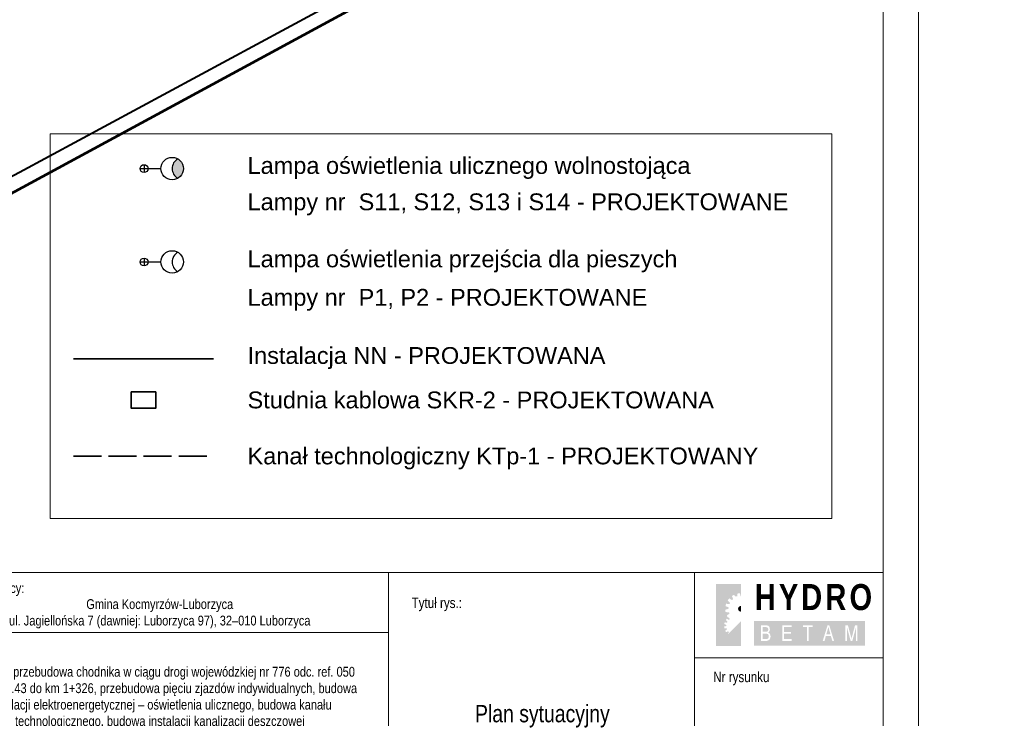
# Model space of a CAD drawing. Header units: metres. Extents: x 7437415 to 7437762, y 5556624 to 5556902.
# Tile 43 of 47: x 7437691 to 7437762, y 5556685 to 5556735. Entities that reach past the tile are written whole.
import ezdxf
from ezdxf.enums import TextEntityAlignment as Align

# ---------------------------------------------------------------- set-up
doc = ezdxf.new("R2010")
doc.units = ezdxf.units.M
doc.header["$MEASUREMENT"] = 0
doc.linetypes.add('314-500', pattern=[2.5, 2, -0.5])
doc.layers.get('0').update_dxf_attribs({"color": 250, "lineweight": 5})
for name, color, linetype, lineweight in [('_PROJ_WYMIARY', 7, 'Continuous', 9), ('_TABELKA', 7, 'Continuous', 9), ('Elektryka_kanalizacja_technologiczna', 1, '314-500', 40), ('Elektryka_oswietlenie_zewnetrzne', 1, 'Continuous', 30), ('Elektryka_studzienki', 1, 'Continuous', 35), ('ELEKTRYKA_TRASY', 1, 'Continuous', 40), ('MPZP', 250, 'Continuous', 5), ('Warstwa 1', 250, 'Continuous', 5)]:
    doc.layers.add(name, color=color, linetype=linetype, lineweight=lineweight)
doc.styles.add('DROGI', font='arial.ttf', dxfattribs={"width": 0.55, "height": 1.25})
doc.styles.add('ROMANS', font='arial.ttf', dxfattribs={"width": 0.8})
doc.linetypes.add('KTOK05_01-500', pattern='A,3.75,[13,dgnlstyle-rozp_2015.shx,S=0.002778,R=0,X=0,Y=0],3.75', length=7.5)

# ---------------------------------------------------------------- blocks, each defined once
blk = doc.blocks.new('logo')
at = {"layer": '_TABELKA'}
h = blk.add_hatch(color=253, dxfattribs=at)
h.dxf.hatch_style = 1
h.paths.add_polyline_path([(7425380.264, 5548831.217), (7425380.268, 5548831.271), (7425380.047, 5548831.366, -0.03968), (7425380.091, 5548831.536), (7425380.324, 5548831.502), (7425380.349, 5548831.55), (7425380.373, 5548831.598), (7425380.204, 5548831.77, -0.03968), (7425380.311, 5548831.91), (7425380.513, 5548831.789), (7425380.554, 5548831.824), (7425380.595, 5548831.859), (7425380.516, 5548832.056), (7425379.371, 5548832.056), (7425379.371, 5548830.286), (7425380.152, 5548830.286), (7425380.072, 5548830.368, -0.03968), (7425380.146, 5548830.466), (7425380.288, 5548830.381), (7425380.316, 5548830.406), (7425380.345, 5548830.43), (7425380.293, 5548830.56), (7425380.23, 5548830.534, -0.03968), (7425380.14, 5548830.686), (7425380.33, 5548830.827), (7425380.313, 5548830.878), (7425380.297, 5548830.929), (7425380.055, 5548830.932, -0.03968), (7425380.031, 5548831.106), (7425380.26, 5548831.164)])
h.paths.add_polyline_path([(7425381.142, 5548832.941), (7425379.371, 5548832.941), (7425379.371, 5548832.056), (7425380.516, 5548832.056), (7425380.505, 5548832.083, -0.03968), (7425380.657, 5548832.172), (7425380.743, 5548832.056), (7425380.9, 5548832.056), (7425380.902, 5548832.257, -0.03968), (7425381.077, 5548832.281), (7425381.133, 5548832.056), (7425381.142, 5548832.056)])
h = blk.add_hatch(color=7, dxfattribs=at)
h.dxf.hatch_style = 1
h.paths.add_polyline_path([(7425381.142, 5548831.369, 0.414214), (7425380.944, 5548831.171, 0.414214), (7425381.142, 5548830.973)])
h = blk.add_hatch(color=7, dxfattribs=at)
h.dxf.hatch_style = 1
h.paths.add_polyline_path([(7425381.142, 5548830.286), (7425379.371, 5548828.516), (7425381.142, 5548828.516)])
h = blk.add_hatch(color=253, dxfattribs=at)
h.dxf.hatch_style = 1
h.paths.add_polyline_path([(7425380.295, 5548829.509), (7425380.27, 5548829.537), (7425380.246, 5548829.566), (7425380.089, 5548829.503, -0.03968), (7425380.027, 5548829.61), (7425380.159, 5548829.708), (7425380.148, 5548829.744), (7425380.136, 5548829.779), (7425379.967, 5548829.781), (7425379.95, 5548829.904), (7425380.11, 5548829.944), (7425380.113, 5548829.981), (7425380.116, 5548830.019), (7425379.961, 5548830.085), (7425379.992, 5548830.204), (7425380.156, 5548830.18), (7425380.173, 5548830.214), (7425380.19, 5548830.247), (7425380.152, 5548830.286), (7425379.371, 5548830.286), (7425379.371, 5548828.516), (7425380.217, 5548829.361, -0.002922), (7425380.21, 5548829.367)])
h = blk.add_hatch(color=7, dxfattribs=at)
h.dxf.hatch_style = 1
h.paths.add_polyline_path([(7425382.07, 5548830.31), (7425382.07, 5548828.531), (7425389.988, 5548828.531), (7425389.988, 5548830.31)])
h.paths.add_polyline_path([(7425383.015, 5548829.988, -0.019554), (7425383.038, 5548829.982, -0.030467), (7425383.063, 5548829.972, -0.03035), (7425383.087, 5548829.96, -0.019275), (7425383.102, 5548829.95, -0.016782), (7425383.116, 5548829.939, -0.023779), (7425383.132, 5548829.925, -0.020038), (7425383.146, 5548829.91, -0.04144), (7425383.166, 5548829.883, -0.028564), (7425383.181, 5548829.853, -0.025176), (7425383.193, 5548829.823, -0.029105), (7425383.202, 5548829.792, -0.018382), (7425383.207, 5548829.762, -0.022474), (7425383.21, 5548829.733, -0.010211), (7425383.21, 5548829.71, -0.015595), (7425383.21, 5548829.691, -0.012927), (7425383.209, 5548829.672, -0.012089), (7425383.206, 5548829.654, -0.020046), (7425383.202, 5548829.632, -0.016988), (7425383.196, 5548829.609, -0.025553), (7425383.187, 5548829.587, -0.019786), (7425383.176, 5548829.564, -0.029539), (7425383.162, 5548829.541, -0.026503), (7425383.146, 5548829.519, -0.037871), (7425383.123, 5548829.496, -0.031529), (7425383.097, 5548829.477, -0.001638), (7425383.095, 5548829.476, -0.025461), (7425383.118, 5548829.465, -0.060861), (7425383.166, 5548829.432, -0.063665), (7425383.205, 5548829.387, -0.038079), (7425383.227, 5548829.348, -0.036496), (7425383.243, 5548829.305, -0.024254), (7425383.253, 5548829.264, -0.029297), (7425383.258, 5548829.224, -0.034112), (7425383.259, 5548829.179, -0.02707), (7425383.253, 5548829.13, -0.035437), (7425383.242, 5548829.084, -0.03224), (7425383.224, 5548829.039, -0.052864), (7425383.194, 5548828.99, -0.061486), (7425383.154, 5548828.949, -0.048655), (7425383.106, 5548828.918, -0.055526), (7425383.055, 5548828.898, -0.010011), (7425383.036, 5548828.894, -0.007067), (7425383.012, 5548828.889, -0.02658), (7425382.986, 5548828.885, -0.016582), (7425382.957, 5548828.884), (7425382.582, 5548828.884), (7425382.582, 5548829.999), (7425382.919, 5548829.999, -0.012475), (7425382.952, 5548829.997, -0.001918), (7425382.983, 5548829.993, -0.024719)], flags=16)
h.paths.add_polyline_path([(7425383.044, 5548829.831, -0.023779), (7425383.052, 5548829.824, -0.03242), (7425383.065, 5548829.81, -0.037956), (7425383.078, 5548829.786, -0.037858), (7425383.089, 5548829.757, -0.033146), (7425383.095, 5548829.718, -0.017082), (7425383.096, 5548829.687, -0.020854), (7425383.095, 5548829.667, -0.017536), (7425383.092, 5548829.648, -0.031299), (7425383.085, 5548829.621, -0.034354), (7425383.073, 5548829.596, -0.040821), (7425383.06, 5548829.578, -0.037871), (7425383.049, 5548829.567, -0.031529), (7425383.035, 5548829.556, -0.040933), (7425383.012, 5548829.544, -0.02346), (7425383.006, 5548829.542, 0.036119), (7425383.019, 5548829.547, 0.028298), (7425383.035, 5548829.556, 0.031529), (7425383.049, 5548829.567, 0.054126), (7425383.064, 5548829.583, 0.04811), (7425383.076, 5548829.6, 0.019786), (7425383.082, 5548829.615, 0.038387), (7425383.088, 5548829.632, 0.040682), (7425383.094, 5548829.658, 0.022393), (7425383.096, 5548829.679, 0.027264), (7425383.096, 5548829.7, 0.034088), (7425383.094, 5548829.728, 0.018382), (7425383.09, 5548829.75, 0.029105), (7425383.085, 5548829.767, 0.025176), (7425383.078, 5548829.786, 0.028563), (7425383.068, 5548829.804, 0.056374), (7425383.057, 5548829.819, 0.040061), (7425383.044, 5548829.831, 0.032449), (7425383.032, 5548829.84, -0.024613)], flags=0)
h.paths.add_polyline_path([(7425382.973, 5548829.395, -0.042452), (7425383.001, 5548829.389, -0.013375), (7425383.042, 5548829.375, -0.034499), (7425383.057, 5548829.369, -0.060861), (7425383.082, 5548829.351, -0.063665), (7425383.101, 5548829.33, -0.038078), (7425383.114, 5548829.306, -0.036497), (7425383.124, 5548829.28, -0.024255), (7425383.131, 5548829.25, -0.029297), (7425383.134, 5548829.224, -0.034112), (7425383.135, 5548829.196, -0.02707), (7425383.131, 5548829.16, -0.035437), (7425383.123, 5548829.131, -0.03224), (7425383.111, 5548829.1, -0.052864), (7425383.094, 5548829.072, -0.061486), (7425383.075, 5548829.052, -0.048655), (7425383.047, 5548829.034, -0.055526), (7425383.02, 5548829.024, -0.01001), (7425383.006, 5548829.02, -0.009149), (7425382.979, 5548829.015, -0.022161), (7425382.951, 5548829.013), (7425382.702, 5548829.013), (7425382.702, 5548829.398), (7425382.929, 5548829.398, -0.0326)], flags=0)
h.paths.add_polyline_path([(7425384.111, 5548829.999), (7425384.756, 5548829.999), (7425384.756, 5548829.864), (7425384.23, 5548829.864), (7425384.23, 5548829.524), (7425384.723, 5548829.524), (7425384.723, 5548829.419), (7425384.723, 5548829.392), (7425384.23, 5548829.392), (7425384.23, 5548829.015), (7425384.777, 5548829.015), (7425384.777, 5548828.884), (7425384.111, 5548828.884)], flags=16)
h.paths.add_polyline_path([(7425385.565, 5548829.999), (7425386.272, 5548829.999), (7425386.272, 5548829.864), (7425385.976, 5548829.864), (7425385.976, 5548828.884), (7425385.859, 5548828.884), (7425385.859, 5548829.864), (7425385.565, 5548829.864)], flags=16)
h.paths.add_polyline_path([(7425387.328, 5548829.999), (7425387.372, 5548829.999), (7425387.446, 5548829.999), (7425387.789, 5548828.884), (7425387.664, 5548828.884), (7425387.569, 5548829.222), (7425387.387, 5548829.222), (7425387.204, 5548829.222), (7425387.11, 5548828.884), (7425386.985, 5548828.884)], flags=16)
h.paths.add_polyline_path([(7425387.237, 5548829.339), (7425387.387, 5548829.878), (7425387.537, 5548829.339), (7425387.387, 5548829.339)], flags=0)
h.paths.add_polyline_path([(7425388.604, 5548829.999), (7425388.778, 5548829.999), (7425389.033, 5548829.041), (7425389.287, 5548829.999), (7425389.461, 5548829.999), (7425389.461, 5548828.884), (7425389.351, 5548828.884), (7425389.351, 5548829.83), (7425389.092, 5548828.884), (7425389.035, 5548828.884), (7425388.973, 5548828.884), (7425388.715, 5548829.83), (7425388.715, 5548828.884), (7425388.604, 5548828.884)], flags=16)
h.paths.add_polyline_path([(7425387.387, 5548829.878), (7425387.237, 5548829.339), (7425387.387, 5548829.339), (7425387.537, 5548829.339)], flags=0)
h = blk.add_hatch(color=7, dxfattribs=at)
h.dxf.hatch_style = 1
h.paths.add_polyline_path([(7425387.387, 5548829.878), (7425387.237, 5548829.339), (7425387.387, 5548829.339), (7425387.537, 5548829.339)])
h.paths.add_polyline_path([(7425383.09, 5548829.75, 0.029105), (7425383.085, 5548829.767, 0.025176), (7425383.078, 5548829.786, 0.028563), (7425383.068, 5548829.804, 0.041439), (7425383.06, 5548829.816, 0.020038), (7425383.052, 5548829.824, 0.023779), (7425383.044, 5548829.831, 0.016784), (7425383.036, 5548829.837, 0.019278), (7425383.029, 5548829.842, 0.030346), (7425383.018, 5548829.848, 0.030467), (7425383.007, 5548829.852, 0.019546), (7425382.992, 5548829.856, 0.01919), (7425382.976, 5548829.859, 0.005588), (7425382.971, 5548829.86, 0.001384), (7425382.949, 5548829.862), (7425382.702, 5548829.862), (7425382.702, 5548829.529), (7425382.923, 5548829.529, 0.021266), (7425382.953, 5548829.53, 0.030671), (7425382.973, 5548829.534, 0.004737), (7425383.001, 5548829.54, 0.02264), (7425383.006, 5548829.542, 0.036119), (7425383.019, 5548829.547, 0.028298), (7425383.035, 5548829.556, 0.031529), (7425383.049, 5548829.567, 0.037871), (7425383.06, 5548829.578, 0.026503), (7425383.069, 5548829.589, 0.029538), (7425383.076, 5548829.6, 0.019786), (7425383.082, 5548829.615, 0.025554), (7425383.087, 5548829.626, 0.016988), (7425383.091, 5548829.641, 0.020046), (7425383.093, 5548829.654, 0.012089), (7425383.095, 5548829.667, 0.012927), (7425383.096, 5548829.679, 0.015595), (7425383.096, 5548829.691, 0.010211), (7425383.096, 5548829.71, 0.022474), (7425383.094, 5548829.728, 0.018382)])
h.paths.add_polyline_path([(7425383.135, 5548829.196, 0.034112), (7425383.134, 5548829.224, 0.029297), (7425383.131, 5548829.25, 0.024255), (7425383.124, 5548829.28, 0.036497), (7425383.114, 5548829.306, 0.038078), (7425383.101, 5548829.33, 0.063666), (7425383.082, 5548829.351, 0.06086), (7425383.057, 5548829.369, 0.034499), (7425383.042, 5548829.375, 0.013375), (7425383.001, 5548829.389, 0.042452), (7425382.973, 5548829.395, 0.0326), (7425382.929, 5548829.398), (7425382.702, 5548829.398), (7425382.702, 5548829.013), (7425382.951, 5548829.013, 0.016582), (7425382.972, 5548829.014, 0.02658), (7425382.985, 5548829.016, 0.007067), (7425383.006, 5548829.02, 0.01001), (7425383.02, 5548829.024, 0.055526), (7425383.047, 5548829.034, 0.048655), (7425383.075, 5548829.052, 0.061486), (7425383.094, 5548829.072, 0.052864), (7425383.111, 5548829.1, 0.03224), (7425383.123, 5548829.131, 0.035437), (7425383.131, 5548829.16, 0.02707)])
at = {"layer": '_TABELKA', "color": 7, "lineweight": 50, "insert": (7425382.132, 5548832.937), "char_height": 1.85625, "width": 11.67061, "attachment_point": 1, "style": 'ROMANS'}
blk.add_mtext('{\\fArial|b1|i0|c238|p34;\\T1.15;HYDRO}', dxfattribs=at)
blk = doc.blocks.new('slup_oswietleniowy_3')
h = blk.add_hatch(color=256)
h.dxf.hatch_style = 1
h.paths.add_polyline_path([(3, -0.866, 0.267949), (3.5, 0, 0.267949), (3, 0.866, 0.57735)])
for p, q in [((-0.35, 0), (1.5, 0)), ((0, 0.35), (0, -0.35))]:
    blk.add_line(p, q)
for centre, radius in [((2.5, 0), 1), ((0, 0), 0.35)]:
    blk.add_circle(centre, radius)
blk.add_arc((3.5, 0), 1, 120, 240)
blk = doc.blocks.new('slup_oswietleniowy_4')
for p, q in [((-0.35, 0), (1.5, 0)), ((0, 0.35), (0, -0.35))]:
    blk.add_line(p, q)
for centre, radius in [((2.5, 0), 1), ((0, 0), 0.35)]:
    blk.add_circle(centre, radius)
blk.add_arc((3.5, 0), 1, 120, 240)

msp = doc.modelspace()

# ---------------------------------------------------------------- linework, layer by layer
at = {"layer": '_PROJ_WYMIARY'}
msp.add_lwpolyline([(7437693.507, 5556727.087), (7437749.256, 5556727.087), (7437749.256, 5556699.647), (7437693.507, 5556699.647)], close=True, dxfattribs=at)
at = {"layer": '_TABELKA'}
for p, q in [((7437717.636, 5556678.257), (7437717.636, 5556695.807)), ((7437739.465, 5556689.729), (7437739.465, 5556695.807)), ((7437752.925, 5556695.807), (7437752.925, 5556684.445)), ((7437686.2, 5556691.513), (7437717.636, 5556691.513)), ((7437739.465, 5556689.729), (7437752.925, 5556689.729)), ((7437739.465, 5556689.729), (7437739.465, 5556678.257)), ((7437752.925, 5556688.007), (7437752.925, 5556660.566))]:
    msp.add_line(p, q, dxfattribs=at)
at = {"layer": '_TABELKA', "color": 7}
for points in [[(7437755.425, 5556804.566), (7437414.651, 5556804.566), (7437414.651, 5556658.066), (7437755.425, 5556658.066)], [(7437752.925, 5556802.066), (7437417.151, 5556802.066), (7437417.151, 5556660.566), (7437752.925, 5556660.566)]]:
    msp.add_lwpolyline(points, close=True, dxfattribs=at)
at = {"layer": '_TABELKA', "flags": 128}
msp.add_lwpolyline([(7437686.1, 5556695.807), (7437752.925, 5556695.807)], dxfattribs=at)
at = {"layer": 'Elektryka_kanalizacja_technologiczna', "lineweight": 35}
msp.add_line((7437695.175, 5556704.107), (7437705.157, 5556704.107), dxfattribs=at)
at = {"layer": 'Elektryka_studzienki'}
msp.add_lwpolyline([(7437699.291, 5556708.68), (7437701.041, 5556708.68), (7437701.041, 5556707.52), (7437699.291, 5556707.52)], close=True, dxfattribs=at)
at = {"layer": 'ELEKTRYKA_TRASY', "lineweight": 35}
msp.add_line((7437695.175, 5556711.032), (7437705.157, 5556711.032), dxfattribs=at)
at = {"layer": 'MPZP', "color": 212, "linetype": 'KTOK05_01-500', "lineweight": 40, "flags": 128}
msp.add_lwpolyline([(7437495.183, 5556636.991), (7437534.91, 5556646.91), (7437607.002, 5556679.825), (7437691.32, 5556724.349), (7437761.13, 5556762.033)], dxfattribs=at)
at = {"layer": 'Warstwa 1', "color": 207, "linetype": 'Continuous', "lineweight": 53, "true_color": 0x6e1e6e, "flags": 128}
msp.add_lwpolyline([(7437466.384, 5556694.725), (7437479.253, 5556654.299), (7437507.556, 5556623.548), (7437507.556, 5556623.548), (7437761.553, 5556761.255), (7437724.258, 5556829.774), (7437466.384, 5556694.725)], close=True, dxfattribs=at)

# ---------------------------------------------------------------- block references
at = {"layer": '_TABELKA', "color": 6, "linetype": 'Continuous'}
msp.add_blockref('logo', (12361.622, 7862.043), dxfattribs=at)
at = {"layer": 'Elektryka_oswietlenie_zewnetrzne', "linetype": 'Continuous', "xscale": 0.8, "yscale": 0.8, "zscale": 0.001}
msp.add_blockref('slup_oswietleniowy_3', (7437700.209, 5556724.607), dxfattribs=at)
at = {"layer": 'Elektryka_oswietlenie_zewnetrzne', "xscale": 0.8, "yscale": 0.8, "zscale": 0.8}
msp.add_blockref('slup_oswietleniowy_4', (7437700.209, 5556717.949), dxfattribs=at)

# ---------------------------------------------------------------- texts
at = {"layer": '_PROJ_WYMIARY', "style": 'DROGI'}
for s, p in [('Lampa oświetlenia ulicznego wolnostojąca', (7437707.588, 5556724.228)), ('Lampy nr  S11, S12, S13 i S14 - PROJEKTOWANE', (7437707.588, 5556721.639)), ('Lampa oświetlenia przejścia dla pieszych', (7437707.588, 5556717.569)), ('Lampy nr  P1, P2 - PROJEKTOWANE', (7437707.588, 5556714.828)), ('Instalacja NN - PROJEKTOWANA', (7437707.588, 5556710.678)), ('Studnia kablowa SKR-2 - PROJEKTOWANA', (7437707.588, 5556707.509)), ('Kanał technologiczny KTp-1 - PROJEKTOWANY', (7437707.588, 5556703.516))]:
    msp.add_text(s, height=1.2, dxfattribs=at).set_placement(p)
at = {"layer": '_TABELKA', "style": 'ROMANS', "text_generation_flag": 6, "width": 0.8}
for s, height, p in [('Zamawiający:', 0.70312, (7437686.867, 5556694.339)), ('Tytuł rys.:', 0.7425, (7437719.284, 5556693.268))]:
    msp.add_text(s, height=height, rotation=180, dxfattribs=at).set_placement(p)
msp.add_text('Nr rysunku', height=0.7425, rotation=180, dxfattribs=at).set_placement((7437742.803, 5556687.984), align=Align.CENTER)
at = {"layer": '_TABELKA', "attachment_point": 5, "style": 'ROMANS'}
for s, insert, char_height, width in [('Gmina Kocmyrzów-Luborzyca\\Pul. Jagiellońska 7 (dawniej: Luborzyca 97), 32–010 Luborzyca', (7437701.326, 5556692.855), 0.70312, 28.60673), ('{\\C0;Budowa i przebudowa chodnika w ciągu drogi wojewódzkiej nr 776 odc. ref. 050 km 1+133.43 do km 1+326, przebudowa pięciu zjazdów indywidualnych, budowa instalacji elektroenergetycznej – oświetlenia ulicznego, budowa kanału technologicznego, budowa instalacji kanalizacji deszczowej}', (7437701.333, 5556686.861), 0.703125, 28.07276), ('{\\C0;Plan sytuacyjny}', (7437728.613, 5556685.552), 1.2375, 21.70305)]:
    msp.add_mtext(s, dxfattribs=dict(at, insert=insert, char_height=char_height, width=width))

doc.saveas('drawing.dxf')
